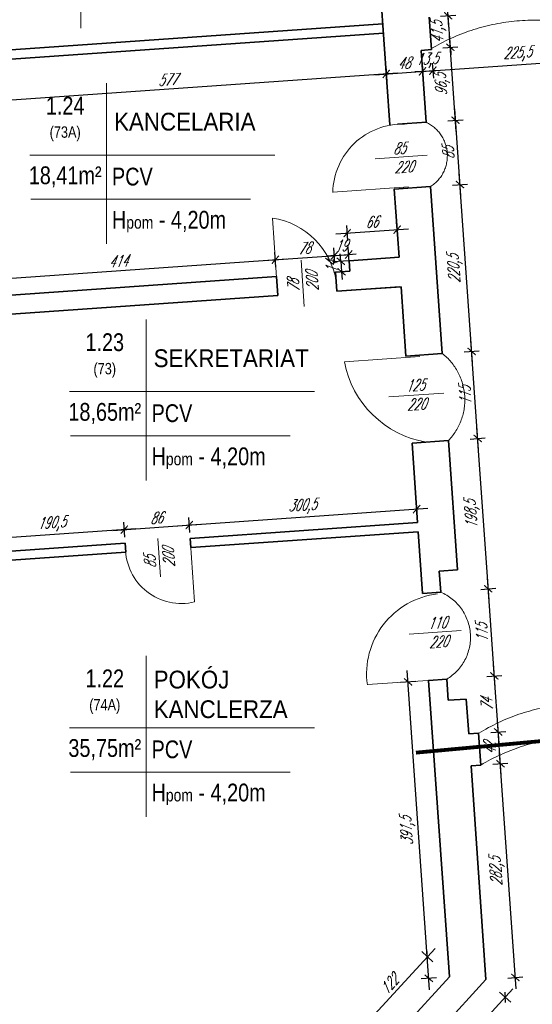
# Model space of a CAD drawing. Header units: millimetres. Extents: x 402 to 79005, y -7782 to 89952.
# Tile 144 of 256: x 22191 to 22867, y 29248 to 30546. Entities that reach past the tile are written whole.
import ezdxf

# ---------------------------------------------------------------- set-up
doc = ezdxf.new("R2010")
doc.units = ezdxf.units.MM
doc.header["$LTSCALE"] = 10
doc.linetypes.add('ACAD_ISO12W100', pattern=[21, 12, -3, 0, -3, 0, -3])
doc.linetypes.add('DASHED', pattern=[19.05, 12.7, -6.35])
doc.layers.get('0').update_dxf_attribs({"lineweight": 0})
doc.layers.get('Defpoints').update_dxf_attribs({"color": 253})
for name, color, linetype, lineweight in [('01 parter - ściany', 253, 'Continuous', 35), ('03_drzwi', 253, 'Continuous', 15), ('04-2_nad', 253, 'DASHED', 5), ('05-01_wymiary', 253, 'Continuous', 5), ('05-03_opis', 253, 'Continuous', 5)]:
    doc.layers.add(name, color=color, linetype=linetype, lineweight=lineweight)
doc.styles.add('ariel', font='ARIAL.TTF', dxfattribs={"width": 0.8})
doc.styles.add('ariel_wym', font='simplex.shx', dxfattribs={"width": 0.65, "oblique": 25})
doc.dimstyles.new('ariel 50', dxfattribs={"dimtxt": 15, "dimasz": 10, "dimexe": 10, "dimexo": 0, "dimgap": 5, "dimtad": 1, "dimdec": 1, "dimrnd": 0.5, "dimtxsty": 'ariel_wym', "dimblk": 'ARCHTICK', "dimcen": 2.5, "dimdle": 15, "dimazin": 0, "dimtfac": 1, "dimtdec": 1, "dimtix": 1, "dimtmove": 0, "dimatfit": 3, "dimldrblk": 'DOT', "dimfxl": 0, "dimarcsym": 0})
doc.dimstyles.new('ariel 50 wnętrze', dxfattribs={"dimtxt": 15, "dimasz": 10, "dimexe": 10, "dimexo": 0, "dimgap": 5, "dimtad": 1, "dimdec": 1, "dimrnd": 0.5, "dimtxsty": 'ariel_wym', "dimblk": 'ARCHTICK', "dimcen": 2.5, "dimdle": 15, "dimazin": 0, "dimtfac": 1, "dimtdec": 1, "dimtix": 1, "dimtmove": 0, "dimatfit": 3, "dimldrblk": 'DOT', "dimfxl": 0, "dimarcsym": 0})

# ---------------------------------------------------------------- blocks, each defined once
blk = doc.blocks.new('_ArchTick')
at = {"color": 0, "linetype": 'ByBlock', "const_width": 0.15}
blk.add_lwpolyline([(-0.5, -0.5), (0.5, 0.5)], dxfattribs=at)
blk = doc.blocks.new('*D1529')
at = {"layer": '05-01_wymiary', "color": 0, "lineweight": -2}
for p, q in [((21803.8, 28390.3), (21494.6, 32812.1)), ((21535.5, 32799.9), (21485.6, 32796.5)), ((21842.6, 28408), (21792.7, 28404.5))]:
    blk.add_line(p, q, dxfattribs=at)
at = {"layer": 'Defpoints', "color": 0}
for p in [(21864.3, 32822.9), (21495.6, 32797.2), (22246.2, 28436.2)]:
    blk.add_point(p, dxfattribs=at)
at = {"layer": '05-01_wymiary', "color": 0, "lineweight": -2, "xscale": 10, "yscale": 10, "zscale": 10}
for p, rotation in [((21495.6, 32797.2), 94.00000000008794), ((21802.7, 28405.2), 274.0000000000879)]:
    blk.add_blockref('_ArchTick', p, dxfattribs=dict(at, rotation=rotation))
at = {"layer": '05-01_wymiary', "color": 0, "insert": (21635.3, 30600.2), "char_height": 15, "attachment_point": 5, "rotation": 94, "style": 'ariel_wym'}
blk.add_mtext('4402,5', dxfattribs=at)
blk = doc.blocks.new('_Dot')
at = {"color": 0, "linetype": 'ByBlock', "lineweight": -2}
blk.add_line((-0.5, 0), (-1, 0), dxfattribs=at)
at = {"color": 0, "linetype": 'ByBlock', "const_width": 0.5}
blk.add_lwpolyline([(-0.25, 0, 1), (0.25, 0, 1)], format="xyb", close=True, dxfattribs=at)
blk = doc.blocks.new('*D1267')
at = {"layer": '05-01_wymiary', "color": 0, "lineweight": -2}
for p, q in [((22841.2, 29268.8), (22716.5, 29132.9)), ((22823.7, 29264.5), (22838.4, 29251)), ((22719.2, 29150.7), (22734, 29137.2))]:
    blk.add_line(p, q, dxfattribs=at)
at = {"layer": 'Defpoints', "color": 0}
for p in [(22805.7, 29281), (22701.3, 29167.2), (22726.6, 29143.9)]:
    blk.add_point(p, dxfattribs=at)
at = {"layer": '05-01_wymiary', "color": 0, "lineweight": -2, "xscale": 10, "yscale": 10, "zscale": 10}
for p, rotation in [((22831, 29257.7), 47.46773687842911), ((22726.6, 29143.9), 227.4677368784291)]:
    blk.add_blockref('_ArchTick', p, dxfattribs=dict(at, rotation=rotation))
at = {"layer": '05-01_wymiary', "color": 0, "insert": (22768.6, 29210.3), "char_height": 15, "attachment_point": 5, "rotation": 47.4677, "style": 'ariel_wym'}
blk.add_mtext('154,5', dxfattribs=at)
blk = doc.blocks.new('*D1379')
at = {"layer": '05-01_wymiary', "color": 0, "lineweight": -2}
for p, q in [((22329.3, 29864), (22327.9, 29883.9)), ((22343.5, 29875), (22123.6, 29859.6)), ((22139.3, 29850.7), (22137.9, 29870.6))]:
    blk.add_line(p, q, dxfattribs=at)
at = {"layer": 'Defpoints', "color": 0}
for p in [(22138.6, 29860.7), (22329.8, 29856.2), (22139.8, 29842.9)]:
    blk.add_point(p, dxfattribs=at)
at = {"layer": '05-01_wymiary', "color": 0, "lineweight": -2, "xscale": 10, "yscale": 10, "zscale": 10}
for p, rotation in [((22328.6, 29873.9), 3.99999999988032), ((22138.6, 29860.7), 183.9999999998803)]:
    blk.add_blockref('_ArchTick', p, dxfattribs=dict(at, rotation=rotation))
at = {"layer": '05-01_wymiary', "color": 0, "insert": (22232.6, 29881.2), "char_height": 15, "attachment_point": 5, "rotation": 4, "style": 'ariel_wym'}
blk.add_mtext('190,5', dxfattribs=at)
blk = doc.blocks.new('*D1380')
at = {"layer": '05-01_wymiary', "color": 0, "lineweight": -2}
for p, q in [((22313.6, 29872.9), (22429.3, 29881)), ((22329.3, 29864), (22327.9, 29883.9)), ((22415, 29870), (22413.6, 29889.9))]:
    blk.add_line(p, q, dxfattribs=at)
at = {"layer": 'Defpoints', "color": 0}
for p in [(22414.3, 29879.9), (22329.8, 29856.2), (22415.6, 29862.2)]:
    blk.add_point(p, dxfattribs=at)
at = {"layer": '05-01_wymiary', "color": 0, "lineweight": -2, "xscale": 10, "yscale": 10, "zscale": 10}
for p, rotation in [((22414.3, 29879.9), 3.999999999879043), ((22328.6, 29873.9), 183.9999999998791)]:
    blk.add_blockref('_ArchTick', p, dxfattribs=dict(at, rotation=rotation))
at = {"layer": '05-01_wymiary', "color": 0, "insert": (22370.6, 29889.4), "char_height": 15, "attachment_point": 5, "rotation": 4, "style": 'ariel_wym'}
blk.add_mtext('86', dxfattribs=at)
blk = doc.blocks.new('*D1642')
at = {"layer": '05-01_wymiary', "color": 0, "lineweight": -2}
for p, q in [((22714.9, 29890.9), (22713.5, 29910.9)), ((22399.4, 29878.9), (22729.2, 29902)), ((22415, 29870), (22413.6, 29889.9))]:
    blk.add_line(p, q, dxfattribs=at)
at = {"layer": 'Defpoints', "color": 0}
for p in [(22714.2, 29900.9), (22715.5, 29883.2), (22415.6, 29862.2)]:
    blk.add_point(p, dxfattribs=at)
at = {"layer": '05-01_wymiary', "color": 0, "lineweight": -2, "xscale": 10, "yscale": 10, "zscale": 10}
for p, rotation in [((22714.2, 29900.9), 3.9999999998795), ((22414.3, 29879.9), 183.9999999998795)]:
    blk.add_blockref('_ArchTick', p, dxfattribs=dict(at, rotation=rotation))
at = {"layer": '05-01_wymiary', "color": 0, "insert": (22563.3, 29904.3), "char_height": 15, "attachment_point": 5, "rotation": 4, "style": 'ariel_wym'}
blk.add_mtext('300,5', dxfattribs=at)
blk = doc.blocks.new('*D1643')
at = {"layer": '05-01_wymiary', "color": 0, "lineweight": -2}
for p, q in [((22845.5, 29268.7), (22823.7, 29580.4)), ((22814.8, 29564.7), (22834.7, 29566.1)), ((22834.5, 29283), (22854.4, 29284.4))]:
    blk.add_line(p, q, dxfattribs=at)
at = {"layer": 'Defpoints', "color": 0}
for p in [(22786, 29562.7), (22824.8, 29565.4), (22805.7, 29281)]:
    blk.add_point(p, dxfattribs=at)
at = {"layer": '05-01_wymiary', "color": 0, "lineweight": -2, "xscale": 10, "yscale": 10, "zscale": 10}
for p, rotation in [((22824.8, 29565.4), 94.00000000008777), ((22844.5, 29283.7), 274.0000000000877)]:
    blk.add_blockref('_ArchTick', p, dxfattribs=dict(at, rotation=rotation))
at = {"layer": '05-01_wymiary', "color": 0, "insert": (22820.7, 29423.6), "char_height": 15, "attachment_point": 5, "rotation": 94, "style": 'ariel_wym'}
blk.add_mtext('282,5', dxfattribs=at)
blk = doc.blocks.new('*D1644')
at = {"layer": '05-01_wymiary', "color": 0, "lineweight": -2}
for p, q in [((22825.8, 29550.5), (22820.8, 29622.3)), ((22811.9, 29606.6), (22831.8, 29608)), ((22814.8, 29564.7), (22834.7, 29566.1))]:
    blk.add_line(p, q, dxfattribs=at)
at = {"layer": 'Defpoints', "color": 0}
for p in [(22796, 29605.5), (22821.8, 29607.3), (22786, 29562.7)]:
    blk.add_point(p, dxfattribs=at)
at = {"layer": '05-01_wymiary', "color": 0, "lineweight": -2, "xscale": 10, "yscale": 10, "zscale": 10}
for p, rotation in [((22821.8, 29607.3), 94.00000000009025), ((22824.8, 29565.4), 274.0000000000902)]:
    blk.add_blockref('_ArchTick', p, dxfattribs=dict(at, rotation=rotation))
at = {"layer": '05-01_wymiary', "color": 0, "insert": (22810.8, 29585.5), "char_height": 15, "attachment_point": 5, "rotation": 94, "style": 'ariel_wym'}
blk.add_mtext('42', dxfattribs=at)
blk = doc.blocks.new('*D1645')
at = {"layer": '05-01_wymiary', "color": 0, "lineweight": -2}
for p, q in [((22822.9, 29592.4), (22815.6, 29696.1)), ((22806.7, 29680.4), (22826.6, 29681.8)), ((22811.9, 29606.6), (22831.8, 29608))]:
    blk.add_line(p, q, dxfattribs=at)
at = {"layer": 'Defpoints', "color": 0}
for p in [(22753.9, 29676.8), (22816.7, 29681.1), (22796, 29605.5)]:
    blk.add_point(p, dxfattribs=at)
at = {"layer": '05-01_wymiary', "color": 0, "lineweight": -2, "xscale": 10, "yscale": 10, "zscale": 10}
for p, rotation in [((22816.7, 29681.1), 94.00000000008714), ((22821.8, 29607.3), 274.0000000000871)]:
    blk.add_blockref('_ArchTick', p, dxfattribs=dict(at, rotation=rotation))
at = {"layer": '05-01_wymiary', "color": 0, "insert": (22806.8, 29643.4), "char_height": 15, "attachment_point": 5, "rotation": 94, "style": 'ariel_wym'}
blk.add_mtext('74', dxfattribs=at)
blk = doc.blocks.new('*D1646')
at = {"layer": '05-01_wymiary', "color": 0, "lineweight": -2}
for p, q in [((22817.7, 29666.2), (22807.6, 29810.8)), ((22798.7, 29795.2), (22818.6, 29796.6)), ((22806.7, 29680.4), (22826.6, 29681.8))]:
    blk.add_line(p, q, dxfattribs=at)
at = {"layer": 'Defpoints', "color": 0}
for p in [(22745.9, 29791.5), (22808.6, 29795.9), (22753.9, 29676.8)]:
    blk.add_point(p, dxfattribs=at)
at = {"layer": '05-01_wymiary', "color": 0, "lineweight": -2, "xscale": 10, "yscale": 10, "zscale": 10}
for p, rotation in [((22808.6, 29795.9), 94.000000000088), ((22816.7, 29681.1), 274.000000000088)]:
    blk.add_blockref('_ArchTick', p, dxfattribs=dict(at, rotation=rotation))
at = {"layer": '05-01_wymiary', "color": 0, "insert": (22800.2, 29737.6), "char_height": 15, "attachment_point": 5, "rotation": 94, "style": 'ariel_wym'}
blk.add_mtext('115', dxfattribs=at)
blk = doc.blocks.new('*D1647')
at = {"layer": '05-01_wymiary', "color": 0, "lineweight": -2}
for p, q in [((22809.7, 29780.9), (22793.7, 30008.9)), ((22784.8, 29993.3), (22804.8, 29994.7)), ((22798.7, 29795.2), (22818.6, 29796.6))]:
    blk.add_line(p, q, dxfattribs=at)
at = {"layer": 'Defpoints', "color": 0}
for p in [(22756, 29991.2), (22794.8, 29994), (22769.9, 29793.2)]:
    blk.add_point(p, dxfattribs=at)
at = {"layer": '05-01_wymiary', "color": 0, "lineweight": -2, "xscale": 10, "yscale": 10, "zscale": 10}
for p, rotation in [((22794.8, 29994), 94.00000000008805), ((22808.6, 29795.9), 274.0000000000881)]:
    blk.add_blockref('_ArchTick', p, dxfattribs=dict(at, rotation=rotation))
at = {"layer": '05-01_wymiary', "color": 0, "insert": (22787.8, 29893.9), "char_height": 15, "attachment_point": 5, "rotation": 94, "style": 'ariel_wym'}
blk.add_mtext('198,5', dxfattribs=at)
blk = doc.blocks.new('*D1648')
at = {"layer": '05-01_wymiary', "color": 0, "lineweight": -2}
for p, q in [((22795.8, 29979), (22785.7, 30123.6)), ((22776.8, 30108), (22796.7, 30109.4)), ((22784.8, 29993.3), (22804.8, 29994.7))]:
    blk.add_line(p, q, dxfattribs=at)
at = {"layer": 'Defpoints', "color": 0}
for p in [(22748, 30106), (22786.8, 30108.7), (22756, 29991.2)]:
    blk.add_point(p, dxfattribs=at)
at = {"layer": '05-01_wymiary', "color": 0, "lineweight": -2, "xscale": 10, "yscale": 10, "zscale": 10}
for p, rotation in [((22786.8, 30108.7), 94.00000000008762), ((22794.8, 29994), 274.0000000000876)]:
    blk.add_blockref('_ArchTick', p, dxfattribs=dict(at, rotation=rotation))
at = {"layer": '05-01_wymiary', "color": 0, "insert": (22778.3, 30050.4), "char_height": 15, "attachment_point": 5, "rotation": 94, "style": 'ariel_wym'}
blk.add_mtext('115', dxfattribs=at)
blk = doc.blocks.new('*D1649')
at = {"layer": '05-01_wymiary', "color": 0, "lineweight": -2}
for p, q in [((22787.8, 30093.7), (22770.3, 30343.5)), ((22761.4, 30327.9), (22781.4, 30329.3)), ((22776.8, 30108), (22796.7, 30109.4))]:
    blk.add_line(p, q, dxfattribs=at)
at = {"layer": 'Defpoints', "color": 0}
for p in [(22732.6, 30325.9), (22771.4, 30328.6), (22748, 30106)]:
    blk.add_point(p, dxfattribs=at)
at = {"layer": '05-01_wymiary', "color": 0, "lineweight": -2, "xscale": 10, "yscale": 10, "zscale": 10}
for p, rotation in [((22771.4, 30328.6), 94.00000000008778), ((22786.8, 30108.7), 274.0000000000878)]:
    blk.add_blockref('_ArchTick', p, dxfattribs=dict(at, rotation=rotation))
at = {"layer": '05-01_wymiary', "color": 0, "insert": (22765.2, 30217.6), "char_height": 15, "attachment_point": 5, "rotation": 94, "style": 'ariel_wym'}
blk.add_mtext('220,5', dxfattribs=at)
blk = doc.blocks.new('*D1650')
at = {"layer": '05-01_wymiary', "color": 0, "lineweight": -2}
for p, q in [((22772.4, 30313.6), (22764.4, 30428.3)), ((22755.5, 30412.7), (22775.4, 30414.1)), ((22761.4, 30327.9), (22781.4, 30329.3))]:
    blk.add_line(p, q, dxfattribs=at)
at = {"layer": 'Defpoints', "color": 0}
for p in [(22765.5, 30413.4), (22727.3, 30410.7), (22732.6, 30325.9)]:
    blk.add_point(p, dxfattribs=at)
at = {"layer": '05-01_wymiary', "color": 0, "lineweight": -2, "xscale": 10, "yscale": 10, "zscale": 10}
for p, rotation in [((22765.5, 30413.4), 94.00000000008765), ((22771.4, 30328.6), 274.0000000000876)]:
    blk.add_blockref('_ArchTick', p, dxfattribs=dict(at, rotation=rotation))
at = {"layer": '05-01_wymiary', "color": 0, "insert": (22756, 30370.1), "char_height": 15, "attachment_point": 5, "rotation": 94, "style": 'ariel_wym'}
blk.add_mtext('85', dxfattribs=at)
blk = doc.blocks.new('*D1651')
at = {"layer": '05-01_wymiary', "color": 0, "lineweight": -2}
for p, q in [((22766.5, 30398.4), (22757.7, 30524.5)), ((22748.8, 30508.8), (22768.7, 30510.2)), ((22755.5, 30412.7), (22775.4, 30414.1))]:
    blk.add_line(p, q, dxfattribs=at)
at = {"layer": 'Defpoints', "color": 0}
for p in [(22733.6, 30507.8), (22758.7, 30509.5), (22727.3, 30410.7)]:
    blk.add_point(p, dxfattribs=at)
at = {"layer": '05-01_wymiary', "color": 0, "lineweight": -2, "xscale": 10, "yscale": 10, "zscale": 10}
for p, rotation in [((22758.7, 30509.5), 94.00000000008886), ((22765.5, 30413.4), 274.0000000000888)]:
    blk.add_blockref('_ArchTick', p, dxfattribs=dict(at, rotation=rotation))
at = {"layer": '05-01_wymiary', "color": 0, "insert": (22748.2, 30460.5), "char_height": 15, "attachment_point": 5, "rotation": 94, "style": 'ariel_wym'}
blk.add_mtext('96,5', dxfattribs=at)
blk = doc.blocks.new('*D1652')
at = {"layer": '05-01_wymiary', "color": 0, "lineweight": -2}
for p, q in [((22755.8, 30551), (22755.1, 30561)), ((22745.9, 30550.3), (22765.8, 30551.7)), ((22758.7, 30509.5), (22755.8, 30551)), ((22748.8, 30508.8), (22768.7, 30510.2)), ((22758.7, 30509.5), (22759.4, 30499.6))]:
    blk.add_line(p, q, dxfattribs=at)
at = {"layer": 'Defpoints', "color": 0}
for p in [(22730.7, 30549.3), (22755.8, 30551), (22733.6, 30507.8)]:
    blk.add_point(p, dxfattribs=at)
at = {"layer": '05-01_wymiary', "color": 0, "lineweight": -2, "xscale": 10, "yscale": 10, "zscale": 10}
for p, rotation in [((22755.8, 30551), 274.0000000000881), ((22758.7, 30509.5), 94.00000000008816)]:
    blk.add_blockref('_ArchTick', p, dxfattribs=dict(at, rotation=rotation))
at = {"layer": '05-01_wymiary', "color": 0, "insert": (22743.4, 30529.3), "char_height": 15, "attachment_point": 5, "rotation": 94, "style": 'ariel_wym'}
blk.add_mtext('41,5', dxfattribs=at)
blk = doc.blocks.new('*D1653')
at = {"layer": '05-01_wymiary', "color": 0, "lineweight": -2}
for p, q in [((22756.9, 30536.1), (22750.1, 30632.8)), ((22741.2, 30617.2), (22761.1, 30618.6)), ((22745.9, 30550.3), (22765.8, 30551.7))]:
    blk.add_line(p, q, dxfattribs=at)
at = {"layer": 'Defpoints', "color": 0}
for p in [(22713, 30615.2), (22751.2, 30617.9), (22730.7, 30549.3)]:
    blk.add_point(p, dxfattribs=at)
at = {"layer": '05-01_wymiary', "color": 0, "lineweight": -2, "xscale": 10, "yscale": 10, "zscale": 10}
for p, rotation in [((22751.2, 30617.9), 94.0000000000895), ((22755.8, 30551), 274.0000000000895)]:
    blk.add_blockref('_ArchTick', p, dxfattribs=dict(at, rotation=rotation))
at = {"layer": '05-01_wymiary', "color": 0, "insert": (22741, 30583.6), "char_height": 15, "attachment_point": 5, "rotation": 94, "style": 'ariel_wym'}
blk.add_mtext('67', dxfattribs=at)
blk = doc.blocks.new('*D1705')
at = {"layer": '05-01_wymiary', "color": 0, "lineweight": -2}
for p, q in [((22673.4, 30484.4), (22674.8, 30464.4)), ((22689.1, 30475.5), (22083.5, 30433.1)), ((22097.8, 30444.1), (22099.2, 30424.2))]:
    blk.add_line(p, q, dxfattribs=at)
at = {"layer": 'Defpoints', "color": 0}
for p in [(22670.4, 30528.3), (22094.7, 30488), (22098.5, 30434.2)]:
    blk.add_point(p, dxfattribs=at)
at = {"layer": '05-01_wymiary', "color": 0, "lineweight": -2, "xscale": 10, "yscale": 10, "zscale": 10}
for p, rotation in [((22674.1, 30474.4), 3.999999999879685), ((22098.5, 30434.2), 183.9999999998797)]:
    blk.add_blockref('_ArchTick', p, dxfattribs=dict(at, rotation=rotation))
at = {"layer": '05-01_wymiary', "color": 0, "insert": (22385.4, 30466.8), "char_height": 15, "attachment_point": 5, "rotation": 4, "style": 'ariel_wym'}
blk.add_mtext('577', dxfattribs=at)
blk = doc.blocks.new('*D1706')
at = {"layer": '05-01_wymiary', "color": 0, "lineweight": -2}
for p, q in [((22659.2, 30473.4), (22737, 30478.8)), ((22673.4, 30484.4), (22674.8, 30464.4)), ((22721.3, 30487.7), (22722.7, 30467.8))]:
    blk.add_line(p, q, dxfattribs=at)
at = {"layer": 'Defpoints', "color": 0}
for p in [(22670.4, 30528.3), (22720.1, 30505.4), (22722, 30477.8)]:
    blk.add_point(p, dxfattribs=at)
at = {"layer": '05-01_wymiary', "color": 0, "lineweight": -2, "xscale": 10, "yscale": 10, "zscale": 10}
for p, rotation in [((22674.1, 30474.4), 183.9999999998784), ((22722, 30477.8), 3.99999999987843)]:
    blk.add_blockref('_ArchTick', p, dxfattribs=dict(at, rotation=rotation))
at = {"layer": '05-01_wymiary', "color": 0, "insert": (22697.2, 30488.6), "char_height": 15, "attachment_point": 5, "rotation": 4, "style": 'ariel_wym'}
blk.add_mtext('48', dxfattribs=at)
blk = doc.blocks.new('*D1707')
at = {"layer": '05-01_wymiary', "color": 0, "lineweight": -2}
for p, q in [((22722, 30477.8), (22712, 30477.1)), ((22721.3, 30487.7), (22722.7, 30467.8)), ((22722, 30477.8), (22735.6, 30478.7)), ((22734.9, 30488.7), (22736.3, 30468.7)), ((22735.6, 30478.7), (22745.6, 30479.4))]:
    blk.add_line(p, q, dxfattribs=at)
at = {"layer": 'Defpoints', "color": 0}
for p in [(22720.1, 30505.4), (22733.6, 30507.8), (22735.6, 30478.7)]:
    blk.add_point(p, dxfattribs=at)
at = {"layer": '05-01_wymiary', "color": 0, "lineweight": -2, "xscale": 10, "yscale": 10, "zscale": 10}
for p, rotation in [((22722, 30477.8), 3.999999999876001), ((22735.6, 30478.7), 183.999999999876)]:
    blk.add_blockref('_ArchTick', p, dxfattribs=dict(at, rotation=rotation))
at = {"layer": '05-01_wymiary', "color": 0, "insert": (22727.8, 30492.1), "char_height": 15, "attachment_point": 5, "rotation": 4, "style": 'ariel_wym'}
blk.add_mtext('13,5', dxfattribs=at)
blk = doc.blocks.new('*D1708')
at = {"layer": '05-01_wymiary', "color": 0, "lineweight": -2}
for p, q in [((22959.7, 30504.4), (22961.1, 30484.5)), ((22720.6, 30477.7), (22975.4, 30495.5)), ((22734.9, 30488.7), (22736.3, 30468.7))]:
    blk.add_line(p, q, dxfattribs=at)
at = {"layer": 'Defpoints', "color": 0}
for p in [(22957.9, 30530.6), (22733.6, 30507.8), (22960.4, 30494.4)]:
    blk.add_point(p, dxfattribs=at)
at = {"layer": '05-01_wymiary', "color": 0, "lineweight": -2, "xscale": 10, "yscale": 10, "zscale": 10}
for p, rotation in [((22960.4, 30494.4), 3.999999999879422), ((22735.6, 30478.7), 183.9999999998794)]:
    blk.add_blockref('_ArchTick', p, dxfattribs=dict(at, rotation=rotation))
at = {"layer": '05-01_wymiary', "color": 0, "insert": (22847.1, 30500.5), "char_height": 15, "attachment_point": 5, "rotation": 4, "style": 'ariel_wym'}
blk.add_mtext('225,5', dxfattribs=at)
blk = doc.blocks.new('*D1711')
at = {"layer": '05-01_wymiary', "color": 0, "lineweight": -2}
for p, q in [((22528.6, 30219.6), (22527.2, 30239.6)), ((22099.9, 30199.7), (22542.8, 30230.6)), ((22115.5, 30190.7), (22114.1, 30210.7))]:
    blk.add_line(p, q, dxfattribs=at)
at = {"layer": 'Defpoints', "color": 0}
for p in [(22527.9, 30229.6), (22529.4, 30207.3), (22116.4, 30178.7)]:
    blk.add_point(p, dxfattribs=at)
at = {"layer": '05-01_wymiary', "color": 0, "lineweight": -2, "xscale": 10, "yscale": 10, "zscale": 10}
for p, rotation in [((22527.9, 30229.6), 3.999999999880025), ((22114.8, 30200.7), 183.99999999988)]:
    blk.add_blockref('_ArchTick', p, dxfattribs=dict(at, rotation=rotation))
at = {"layer": '05-01_wymiary', "color": 0, "insert": (22320.5, 30227.6), "char_height": 15, "attachment_point": 5, "rotation": 4, "style": 'ariel_wym'}
blk.add_mtext('414', dxfattribs=at)
blk = doc.blocks.new('*D1712')
at = {"layer": '05-01_wymiary', "color": 0, "lineweight": -2}
for p, q in [((22606.4, 30225.1), (22605, 30245.1)), ((22512.9, 30228.6), (22620.6, 30236.1)), ((22528.6, 30219.7), (22527.2, 30239.6))]:
    blk.add_line(p, q, dxfattribs=at)
at = {"layer": 'Defpoints', "color": 0}
for p in [(22605.7, 30235.1), (22529.4, 30207.6), (22607.2, 30213)]:
    blk.add_point(p, dxfattribs=at)
at = {"layer": '05-01_wymiary', "color": 0, "lineweight": -2, "xscale": 10, "yscale": 10, "zscale": 10}
for p, rotation in [((22527.9, 30229.6), 183.9999999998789), ((22605.7, 30235.1), 3.99999999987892)]:
    blk.add_blockref('_ArchTick', p, dxfattribs=dict(at, rotation=rotation))
at = {"layer": '05-01_wymiary', "color": 0, "insert": (22565.9, 30244.8), "char_height": 15, "attachment_point": 5, "rotation": 4, "style": 'ariel_wym'}
blk.add_mtext('78', dxfattribs=at)
blk = doc.blocks.new('*D1713')
at = {"layer": '05-01_wymiary', "color": 0, "lineweight": -2}
for p, q in [((22606.4, 30225.1), (22605, 30245)), ((22625.3, 30226.4), (22623.9, 30246.3)), ((22605.7, 30235), (22595.7, 30234.3)), ((22605.7, 30235), (22624.6, 30236.4)), ((22624.6, 30236.4), (22634.6, 30237.1))]:
    blk.add_line(p, q, dxfattribs=at)
at = {"layer": 'Defpoints', "color": 0}
for p in [(22624.6, 30236.4), (22607.2, 30213), (22626.2, 30214.3)]:
    blk.add_point(p, dxfattribs=at)
at = {"layer": '05-01_wymiary', "color": 0, "lineweight": -2, "xscale": 10, "yscale": 10, "zscale": 10}
for p, rotation in [((22605.7, 30235), 3.999999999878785), ((22624.6, 30236.4), 183.9999999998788)]:
    blk.add_blockref('_ArchTick', p, dxfattribs=dict(at, rotation=rotation))
at = {"layer": '05-01_wymiary', "color": 0, "insert": (22614.3, 30248.2), "char_height": 15, "attachment_point": 5, "rotation": 4, "style": 'ariel_wym'}
blk.add_mtext('19', dxfattribs=at)
blk = doc.blocks.new('*D1714')
at = {"layer": '05-01_wymiary', "color": 0, "lineweight": -2}
for p, q in [((22614.2, 30227.5), (22613.5, 30237.5)), ((22624.2, 30228.2), (22604.2, 30226.8)), ((22614.2, 30227.5), (22615.2, 30213.6)), ((22625.1, 30214.3), (22605.2, 30212.9)), ((22615.2, 30213.6), (22615.9, 30203.6))]:
    blk.add_line(p, q, dxfattribs=at)
at = {"layer": 'Defpoints', "color": 0}
for p in [(22625.2, 30228.3), (22615.2, 30213.6), (22626.2, 30214.3)]:
    blk.add_point(p, dxfattribs=at)
at = {"layer": '05-01_wymiary', "color": 0, "lineweight": -2, "xscale": 10, "yscale": 10, "zscale": 10}
for p, rotation in [((22614.2, 30227.5), 274.0000000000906), ((22615.2, 30213.6), 94.00000000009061)]:
    blk.add_blockref('_ArchTick', p, dxfattribs=dict(at, rotation=rotation))
at = {"layer": '05-01_wymiary', "color": 0, "insert": (22602.2, 30219.7), "char_height": 15, "attachment_point": 5, "rotation": 94, "style": 'ariel_wym'}
blk.add_mtext('14', dxfattribs=at)
blk = doc.blocks.new('*D1715')
at = {"layer": '05-01_wymiary', "color": 0, "lineweight": -2}
for p, q in [((22607.7, 30263.5), (22703.5, 30270.2)), ((22623.3, 30254.6), (22622, 30274.5)), ((22689.2, 30259.2), (22687.8, 30279.1))]:
    blk.add_line(p, q, dxfattribs=at)
at = {"layer": 'Defpoints', "color": 0}
for p in [(22688.5, 30269.2), (22691, 30232.9), (22625.2, 30228.3)]:
    blk.add_point(p, dxfattribs=at)
at = {"layer": '05-01_wymiary', "color": 0, "lineweight": -2, "xscale": 10, "yscale": 10, "zscale": 10}
for p, rotation in [((22622.6, 30264.6), 183.9999999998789), ((22688.5, 30269.2), 3.99999999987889)]:
    blk.add_blockref('_ArchTick', p, dxfattribs=dict(at, rotation=rotation))
at = {"layer": '05-01_wymiary', "color": 0, "insert": (22654.7, 30279.3), "char_height": 15, "attachment_point": 5, "rotation": 4, "style": 'ariel_wym'}
blk.add_mtext('66', dxfattribs=at)
blk = doc.blocks.new('*D1729')
at = {"layer": '05-01_wymiary', "color": 0, "lineweight": -2}
for p, q in [((22738.5, 29322.1), (22635.8, 29210.2)), ((22735.7, 29304.3), (22720.9, 29317.9)), ((22653.3, 29214.5), (22638.6, 29228))]:
    blk.add_line(p, q, dxfattribs=at)
at = {"layer": 'Defpoints', "color": 0}
for p in [(22757.3, 29284.5), (22645.9, 29221.3), (22675, 29194.7)]:
    blk.add_point(p, dxfattribs=at)
at = {"layer": '05-01_wymiary', "color": 0, "lineweight": -2, "xscale": 10, "yscale": 10, "zscale": 10}
for p, rotation in [((22728.3, 29311.1), 47.46773687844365), ((22645.9, 29221.3), 227.4677368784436)]:
    blk.add_blockref('_ArchTick', p, dxfattribs=dict(at, rotation=rotation))
at = {"layer": '05-01_wymiary', "color": 0, "insert": (22677.9, 29274.6), "char_height": 15, "attachment_point": 5, "rotation": 47.4677, "style": 'ariel_wym'}
blk.add_mtext('122', dxfattribs=at)
blk = doc.blocks.new('*D1730')
at = {"layer": '05-01_wymiary', "color": 0, "lineweight": -2}
for p, q in [((22731.4, 29267.6), (22701.9, 29688.2)), ((22713, 29673.9), (22693, 29672.5)), ((22740.3, 29283.3), (22720.3, 29281.9))]:
    blk.add_line(p, q, dxfattribs=at)
at = {"layer": 'Defpoints', "color": 0}
for p in [(22730, 29675.1), (22703, 29673.2), (22757.3, 29284.5)]:
    blk.add_point(p, dxfattribs=at)
at = {"layer": '05-01_wymiary', "color": 0, "lineweight": -2, "xscale": 10, "yscale": 10, "zscale": 10}
for p, rotation in [((22703, 29673.2), 94.00000000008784), ((22730.3, 29282.6), 274.0000000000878)]:
    blk.add_blockref('_ArchTick', p, dxfattribs=dict(at, rotation=rotation))
at = {"layer": '05-01_wymiary', "color": 0, "insert": (22702.8, 29476.9), "char_height": 15, "attachment_point": 5, "rotation": 94, "style": 'ariel_wym'}
blk.add_mtext('391,5', dxfattribs=at)

msp = doc.modelspace()

# ---------------------------------------------------------------- linework, layer by layer
at = {"layer": '01 parter - ściany'}
for p, q in [((22678.83, 30407.3), (22664.53, 30611.8)), ((22730.68, 30549.26), (22733.68, 30506.36)), ((22093.9, 30499.97), (22669.53, 30540.23)), ((22094.73, 30488), (22670.37, 30528.26)), ((22733.68, 30506.36), (22720.09, 30505.41)), ((22726.71, 30410.65), (22720.09, 30505.41)), ((22727.34, 30410.69), (22688.8, 30407.99)), ((22732.64, 30325.85), (22684.76, 30322.5)), ((22691.02, 30232.9), (22684.76, 30322.5)), ((22748.02, 30105.97), (22732.64, 30325.85)), ((22625.19, 30228.3), (22691.02, 30232.9)), ((22626.16, 30214.33), (22625.19, 30228.3)), ((22116.36, 30178.68), (22529.4, 30207.56)), ((22116.36, 30178.68), (22529.4, 30207.56)), ((22529.4, 30207.57), (22531.14, 30182.63)), ((22607.21, 30213), (22626.16, 30214.33)), ((22607.21, 30213), (22608.95, 30188.07)), ((22608.95, 30188.07), (22692.19, 30193.89)), ((22627.91, 30189.39), (22693.74, 30193.99)), ((22700.13, 30102.62), (22693.74, 30193.99)), ((22118.11, 30153.74), (22531.14, 30182.62)), ((22118.11, 30153.74), (22531.14, 30182.62)), ((22748.02, 30105.97), (22700.13, 30102.62)), ((22756.04, 29991.25), (22708.16, 29987.9)), ((22715.48, 29883.15), (22708.16, 29987.9)), ((22767.95, 29820.9), (22756.04, 29991.25)), ((22415.59, 29862.18), (22715.48, 29883.15)), ((22416.43, 29850.21), (22716.32, 29871.18)), ((22722.01, 29789.81), (22716.32, 29871.18)), ((22139.84, 29842.9), (22329.8, 29856.18)), ((22329.8, 29856.18), (22330.63, 29844.21)), ((22415.59, 29862.18), (22416.43, 29850.21)), ((22140.68, 29830.93), (22330.63, 29844.21)), ((22767.95, 29820.9), (22744.01, 29819.22)), ((22745.95, 29791.48), (22744.01, 29819.22)), ((22745.95, 29791.48), (22722.01, 29789.81)), ((22753.89, 29676.75), (22730.03, 29675.09)), ((22757.35, 29284.46), (22730.03, 29675.09)), ((22753.89, 29676.75), (22755.79, 29649.01)), ((22779.74, 29650.65), (22755.79, 29649.01)), ((22783.08, 29604.61), (22779.74, 29650.65)), ((22783.08, 29604.61), (22796.04, 29605.52)), ((22796.04, 29605.52), (22798.97, 29563.62)), ((22798.97, 29563.62), (22786.01, 29562.72)), ((22805.71, 29280.96), (22786.01, 29562.72)), ((22674.96, 29194.65), (22757.35, 29284.46)), ((22701.3, 29167.15), (22805.71, 29280.96))]:
    msp.add_line(p, q, dxfattribs=at)
at = {"layer": '03_drzwi'}
for p, q in [((22659.54, 30362.64), (22728.26, 30367.4)), ((22603.54, 30318.65), (22703.31, 30325.44)), ((22524.08, 30284.34), (22530.83, 30186.84)), ((22561.78, 30228.88), (22566.07, 30167.81)), ((22618.86, 30095.05), (22718.63, 30101.84)), ((22677.62, 30048.85), (22749.97, 30053.81)), ((22372.77, 29862.4), (22376.33, 29811.54)), ((22421.4, 29778.79), (22416.01, 29856.2)), ((22704.28, 29736.11), (22773, 29740.87)), ((22649.21, 29669.62), (22748.98, 29676.41))]:
    msp.add_line(p, q, dxfattribs=at)
for centre, radius, start, end in [((22695.41, 30316.4), 91.86, 88.30363, 178.82764), ((22509.68, 30185.9), 99.48, 8.45876, 81.67654), ((22748.8, 30119.68), 132.25, 190.73403, 260.55971), ((22403.48, 29849.83), 73.27, 179.71354, 284.15009), ((22754.11, 29683.95), 105.9, 96.72819, 187.97807)]:
    msp.add_arc(centre, radius, start, end, dxfattribs=at)
at = {"layer": '04-2_nad', "ltscale": 2}
for centre, radius, start, end in [((22870.57, 30276.68), 268.65, 71.03179, 120.8085), ((22706.11, 30366.6), 48.62, 303.06891, 64.93109), ((22700.53, 30045.01), 77.27, 315.91832, 52.08168), ((22720.71, 29732.09), 64.53, 300.94532, 66.9731), ((22934.01, 29381.58), 263.02, 70.71031, 121.63637), ((22936.57, 29332.88), 268.65, 71.03179, 120.8085)]:
    msp.add_arc(centre, radius, start, end, dxfattribs=at)
at = {"layer": '05-03_opis'}
for p, q in [((22271.46, 30726.83), (22271.46, 30534.72)), ((22305.04, 30462.33), (22305.04, 30250.28)), ((22204.05, 30367.55), (22527.37, 30367.55)), ((22205.5, 30309.19), (22495.22, 30309.19)), ((22357.27, 30150.59), (22357.27, 29938.54)), ((22256.28, 30055.8), (22579.6, 30055.8)), ((22257.73, 29997.44), (22547.44, 29997.44)), ((22357.27, 29707.61), (22357.27, 29495.56)), ((22256.28, 29612.82), (22579.6, 29612.82)), ((22257.73, 29554.47), (22547.44, 29554.47))]:
    msp.add_line(p, q, dxfattribs=at)
at = {"layer": '05-03_opis', "linetype": 'ACAD_ISO12W100', "ltscale": 5, "const_width": 5}
msp.add_lwpolyline([(22713.26, 29580), (23064.52, 29612.34)], dxfattribs=at)

# ---------------------------------------------------------------- texts
at = {"layer": '03_drzwi', "char_height": 15, "width": 160.5905, "attachment_point": 1, "style": 'ariel_wym'}
for s, insert, rotation in [('85\\P220', (22682.28, 30383.27), 3.96256), ('78\\P200', (22544.75, 30186.29), 94), ('125\\P220', (22699.03, 30070.74), 3.96256), ('85\\P200', (22355.56, 29822.34), 94), ('110\\P220', (22728.05, 29757.72), 3.96256)]:
    msp.add_mtext(s, dxfattribs=dict(at, insert=insert, rotation=rotation))
at = {"layer": '05-03_opis', "style": 'ariel'}
for s, insert, char_height, width, attachment_point in [('{\\fArial|b0|i0|c238|p34;1.24\\P\\H0.6404x;(73A)}', (22250.59, 30415.05), 23.4234, 108.9126, 5), ('{\\fArial|b0|i0|c238|p34;\\W0.9;KANCELARIA}', (22315.1, 30411.34), 23.4234, 356.6375, 4), ('{\\fArial|b0|i0|c238|p34;18,41m²}', (22250.59, 30338.64), 23.4234, 108.9126, 5), (' PCV', (22305.04, 30338.92), 23.423, 322.789, 4), ('{\\fArial|b0|i0|c238|p34; H\\H0.7x;pom\\H1.429x; - 4,20m}', (22305.04, 30279.74), 23.4234, 322.789, 4), ('{\\fArial|b0|i0|c238|p34;1.23\\P\\H0.6404x;(73)}', (22302.82, 30103.31), 23.4234, 108.9126, 5), ('{\\fArial|b0|i0|c238|p34;\\W0.9;SEKRETARIAT}', (22367.33, 30099.59), 23.4234, 356.6375, 4), ('{\\fArial|b0|i0|c238|p34;18,65m²}', (22302.82, 30026.9), 23.4234, 108.9126, 5), (' PCV', (22357.27, 30027.17), 23.423, 322.789, 4), ('{\\fArial|b0|i0|c238|p34; H\\H0.7x;pom\\H1.429x; - 4,20m}', (22357.27, 29967.99), 23.4234, 322.789, 4), ('{\\fArial|b0|i0|c238|p34;1.22\\P\\H0.6404x;(74A)}', (22302.82, 29660.33), 23.4234, 108.9126, 5), ('{\\fArial|b0|i0|c238|p34;\\W0.9;POKÓJ \\PKANCLERZA}', (22367.33, 29656.61), 23.4234, 356.6375, 4), ('{\\fArial|b0|i0|c238|p34;35,75m²}', (22302.82, 29583.92), 23.4234, 108.9126, 5), (' PCV', (22357.27, 29584.19), 23.423, 322.789, 4), ('{\\fArial|b0|i0|c238|p34; H\\H0.7x;pom\\H1.429x; - 4,20m}', (22357.27, 29525.01), 23.4234, 322.789, 4)]:
    msp.add_mtext(s, dxfattribs=dict(at, insert=insert, char_height=char_height, width=width, attachment_point=attachment_point))

# ---------------------------------------------------------------- dimensions: what is measured, and where the dimension line sits
at = {"layer": '05-01_wymiary'}
for base, p1, p2, angle, dimstyle, picture, middle in [((21495.6, 32797.16), (22246.18, 28436.24), (21864.34, 32822.94), 94, 'ariel 50', '*D1529', (21635.26, 30600.22)), ((22098.5, 30434.17), (22670.37, 30528.26), (22094.73, 30488), 4, 'ariel 50 wnętrze', '*D1705', (22385.44, 30466.76)), ((22688.49, 30269.17), (22625.19, 30228.3), (22691.02, 30232.9), 4, 'ariel 50 wnętrze', '*D1715', (22654.7, 30279.34)), ((22527.86, 30229.6), (22116.36, 30178.68), (22529.42, 30207.29), 4, 'ariel 50 wnętrze', '*D1711', (22320.47, 30227.63)), ((22615.17, 30213.56), (22625.19, 30228.3), (22626.16, 30214.33), 94, 'ariel 50 wnętrze', '*D1714', (22602.21, 30219.67)), ((22138.6, 29860.66), (22329.8, 29856.18), (22139.84, 29842.9), 4, 'ariel 50 wnętrze', '*D1379', (22232.61, 29881.2)), ((22702.99, 29673.19), (22757.35, 29284.46), (22730.03, 29675.09), 94, 'ariel 50 wnętrze', '*D1730', (22702.76, 29476.91)), ((22824.76, 29565.43), (22805.71, 29280.96), (22786.01, 29562.72), 94, 'ariel 50 wnętrze', '*D1643', (22820.72, 29423.58))]:
    dim = msp.add_linear_dim(base=base, p1=p1, p2=p2, angle=angle, dimstyle=dimstyle, dxfattribs=at)
    dim.commit()
    dim.dimension.update_dxf_attribs({"geometry": picture, "text_midpoint": middle})
for base, p1, p2, angle, picture, middle in [((22751.17, 30617.86), (22730.68, 30549.26), (22713.04, 30615.19), 94, '*D1653', (22741.03, 30583.57)), ((22755.84, 30551.02), (22733.58, 30507.78), (22730.68, 30549.26), 94, '*D1652', (22743.4, 30529.31)), ((22960.44, 30494.44), (22733.58, 30507.78), (22957.9, 30530.64), 4, '*D1708', (22847.05, 30500.47)), ((22722.02, 30477.77), (22670.37, 30528.26), (22720.09, 30505.41), 4, '*D1706', (22697.21, 30488.56)), ((22758.74, 30509.54), (22727.34, 30410.69), (22733.58, 30507.78), 94, '*D1651', (22748.21, 30460.47)), ((22735.61, 30478.72), (22720.09, 30505.41), (22733.58, 30507.78), 4, '*D1707', (22727.84, 30492.14)), ((22765.47, 30413.36), (22732.64, 30325.85), (22727.34, 30410.69), 94, '*D1650', (22755.96, 30370.09)), ((22771.4, 30328.56), (22748.02, 30105.97), (22732.64, 30325.85), 94, '*D1649', (22765.19, 30217.65)), ((22624.62, 30236.36), (22607.21, 30213), (22626.16, 30214.33), 4, '*D1713', (22614.27, 30248.17)), ((22605.66, 30235.09), (22529.39, 30207.61), (22607.21, 30213), 4, '*D1712', (22565.89, 30244.84)), ((22786.77, 30108.68), (22756.04, 29991.25), (22748.02, 30105.97), 94, '*D1648', (22778.31, 30050.44)), ((22794.79, 29993.96), (22769.89, 29793.15), (22756.04, 29991.25), 94, '*D1647', (22787.83, 29893.94)), ((22714.24, 29900.92), (22415.59, 29862.18), (22715.48, 29883.15), 4, '*D1642', (22563.32, 29904.33)), ((22414.35, 29879.95), (22329.8, 29856.18), (22415.59, 29862.18), 4, '*D1380', (22370.58, 29889.42)), ((22808.65, 29795.86), (22753.89, 29676.75), (22745.95, 29791.48), 94, '*D1646', (22800.19, 29737.63)), ((22816.67, 29681.14), (22796.04, 29605.52), (22753.89, 29676.75), 94, '*D1645', (22806.78, 29643.36)), ((22821.83, 29607.32), (22786.01, 29562.72), (22796.04, 29605.52), 94, '*D1644', (22810.83, 29585.5))]:
    dim = msp.add_linear_dim(base=base, p1=p1, p2=p2, angle=angle, dimstyle='ariel 50 wnętrze', override={"dimtmove": 1}, dxfattribs=at)
    dim.commit()
    dim.dimension.update_dxf_attribs({"geometry": picture, "text_midpoint": middle})
for p1, p2, distance, picture, middle in [((22757.35, 29284.46), (22674.96, 29194.65), -39.4, '*D1729', (22677.91, 29274.64)), ((22805.71, 29280.96), (22701.3, 29167.15), 34.35, '*D1267', (22768.56, 29210.25))]:
    dim = msp.add_aligned_dim(p1=p1, p2=p2, distance=distance, dimstyle='ariel 50 wnętrze', dxfattribs=at)
    dim.commit()
    dim.dimension.update_dxf_attribs({"geometry": picture, "text_midpoint": middle})

doc.saveas('drawing.dxf')
